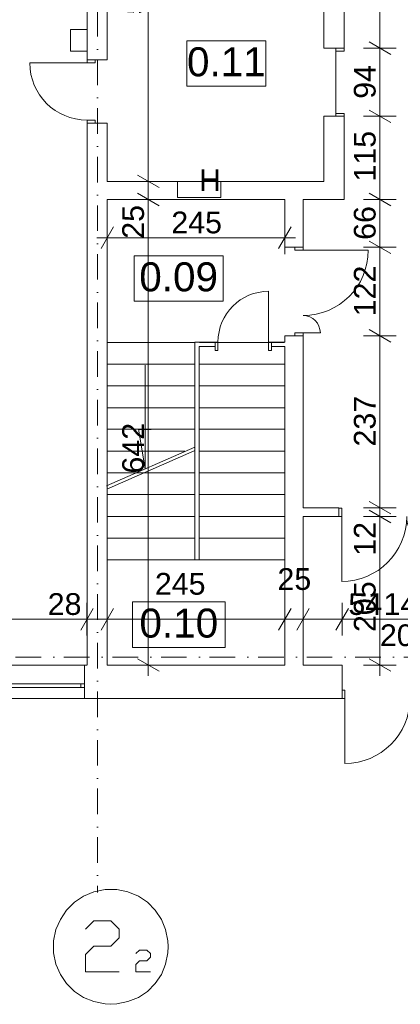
# Model space of a CAD drawing. Extents: x -283435 to 14216, y -77540 to 30522.
# Tile 166 of 177: x -26679 to -21421, y -39889 to -26308. Entities that reach past the tile are written whole.
import ezdxf

# ---------------------------------------------------------------- set-up
doc = ezdxf.new("R2010")
doc.units = 0
doc.header["$MEASUREMENT"] = 0
doc.linetypes.add('Kropki i Kreski', pattern=[670.277762, 352.777767, -176.388884, 0, -141.111112])
for name, color, linetype in [('Drzwi ArchiCAD', 7, 'Continuous'), ('Okna ArchiCADa', 7, 'Continuous'), ('WYMIARY', 7, 'Continuous'), ('ŚCIANY', 7, 'Continuous')]:
    doc.layers.add(name, color=color, linetype=linetype)
for name, color, linetype, lineweight in [('Drzwi ArchiCAD_Nr_Pióra__3', 3, 'Continuous', 18), ('Drzwi ArchiCAD_Nr_Pióra__7', 7, 'Continuous', 18), ('HYDRANTY_Nr_Pióra__1', 1, 'Continuous', 18), ('LINIE_Nr_Pióra__7', 7, 'Continuous', 18), ('Okna ArchiCADa_Nr_Pióra__23', 23, 'Continuous', 18), ('Okna ArchiCADa_Nr_Pióra__3', 3, 'Continuous', 18), ('Okna ArchiCADa_Nr_Pióra__7', 7, 'Continuous', 18), ('OPISY_Nr_Pióra__65', 65, 'Continuous', 18), ('OPISY_Nr_Pióra__86', 86, 'Continuous', 18), ('OSIE_Nr_Pióra__5', 5, 'Continuous', 18), ('OSIE_Nr_Pióra__7', 7, 'Continuous', 18), ('WYMIARY_Nr_Pióra__4', 4, 'Continuous', 18), ('WYMIARY_Nr_Pióra__5', 5, 'Continuous', 18), ('ŚCIANY_Nr_Pióra__7', 7, 'Continuous', 18)]:
    doc.layers.add(name, color=color, linetype=linetype, lineweight=lineweight)
doc.styles.add('GENERATED_STYLE_1', font='arial.ttf')
doc.styles.add('GENERATED_STYLE_2', font='txt')
doc.dimstyles.new('GENERATED_STYLE__1', dxfattribs={"dimtxt": 300, "dimasz": 228, "dimexe": 0.18, "dimexo": 0, "dimgap": 0.09, "dimtad": 1, "dimdec": 0, "dimlfac": 0.1, "dimzin": 0, "dimdsep": 46, "dimtxsty": 'GENERATED_STYLE_2', "dimblk": 'ARROWHEAD_2', "dimblk1": 'ARROWHEAD_2', "dimblk2": 'ARROWHEAD_2', "dimcen": 0.09, "dimclrd": 256, "dimclre": 256, "dimclrt": 256, "dimazin": 0, "dimtfac": 1, "dimtdec": 4, "dimtmove": 0, "dimatfit": 3, "dimfxl": 1, "dimtolj": 1, "dimtzin": 0, "dimarcsym": 0})
doc.dimstyles.new('GENERATED_STYLE__2', dxfattribs={"dimtxt": 300, "dimasz": 228, "dimexe": 0.18, "dimexo": 0, "dimgap": 0.09, "dimtad": 1, "dimtih": 1, "dimtoh": 1, "dimdec": 0, "dimlfac": 0.1, "dimzin": 0, "dimdsep": 46, "dimtxsty": 'GENERATED_STYLE_2', "dimblk": 'ARROWHEAD_2', "dimblk1": 'ARROWHEAD_2', "dimblk2": 'ARROWHEAD_2', "dimcen": 0.09, "dimclrd": 256, "dimclre": 256, "dimclrt": 256, "dimazin": 0, "dimtfac": 1, "dimtdec": 4, "dimtmove": 0, "dimatfit": 3, "dimfxl": 1, "dimtolj": 1, "dimtzin": 0, "dimarcsym": 0})
doc.dimstyles.new('GENERATED_STYLE__3', dxfattribs={"dimtxt": 300, "dimasz": 228, "dimexe": 0.18, "dimexo": 0, "dimgap": 0.09, "dimtad": 1, "dimtih": 1, "dimtoh": 1, "dimdec": 0, "dimlfac": 0.1, "dimzin": 0, "dimdsep": 46, "dimtxsty": 'GENERATED_STYLE_2', "dimblk": 'ARROWHEAD_2', "dimblk1": 'ARROWHEAD_2', "dimblk2": 'ARROWHEAD_2', "dimcen": 0.09, "dimclrd": 256, "dimclre": 256, "dimclrt": 256, "dimazin": 0, "dimtfac": 1, "dimtdec": 4, "dimtmove": 2, "dimatfit": 3, "dimfxl": 1, "dimtolj": 1, "dimtzin": 0, "dimarcsym": 0})
doc.dimstyles.new('GENERATED_STYLE__4', dxfattribs={"dimtxt": 300, "dimasz": 228, "dimexe": 0.18, "dimexo": 0, "dimgap": 0.09, "dimtad": 1, "dimdec": 0, "dimlfac": 0.1, "dimzin": 0, "dimdsep": 46, "dimtxsty": 'GENERATED_STYLE_2', "dimblk": 'ARROWHEAD_2', "dimblk1": 'ARROWHEAD_2', "dimblk2": 'ARROWHEAD_2', "dimcen": 0.09, "dimclrd": 256, "dimclre": 256, "dimclrt": 256, "dimazin": 0, "dimtfac": 1, "dimtdec": 4, "dimtmove": 2, "dimatfit": 3, "dimfxl": 1, "dimtolj": 1, "dimtzin": 0, "dimarcsym": 0})

# ---------------------------------------------------------------- blocks, each defined once
blk = doc.blocks.new('O M panel zakrzywiony 12_4')
at = {"layer": 'Okna ArchiCADa_Nr_Pióra__23', "linetype": 'Continuous'}
for p, q in [((-1600, 0), (-1650, 0)), ((-1600, -50), (-1600, 0)), ((1650, 0), (1600, 0)), ((1600, 0), (1600, -50)), ((-1650, -50), (-1600, -50)), ((1600, -50), (1650, -50))]:
    blk.add_line(p, q, dxfattribs=at)
at = {"layer": 'Okna ArchiCADa_Nr_Pióra__3', "linetype": 'Continuous'}
for p, q in [((-1650, 150), (1650, 150)), ((1600, 0), (-1600, 0)), ((-1600, -50), (1600, -50)), ((-1650, -310), (1650, -310))]:
    blk.add_line(p, q, dxfattribs=at)
at = {"layer": 'Okna ArchiCADa_Nr_Pióra__7', "linetype": 'Continuous'}
for p, q in [((-1650, 0), (-1650, -50)), ((1650, 0), (1650, -50))]:
    blk.add_line(p, q, dxfattribs=at)
blk = doc.blocks.new('D2 Asymetryczne 12')
at = {"layer": 'Drzwi ArchiCAD_Nr_Pióra__3', "linetype": 'Continuous'}
for p, q in [((660, 0), (660, 897.6)), ((-660, 0), (-660, 422.4)), ((-660, 0), (-700, 0)), ((-700, 0), (-700, -115)), ((-660, -115), (-660, 0)), ((700, 0), (660, 0)), ((660, 0), (660, -115)), ((700, -115), (700, 0)), ((-700, -115), (-660, -115)), ((660, -115), (700, -115))]:
    blk.add_line(p, q, dxfattribs=at)
for centre, radius, start, end in [((660, 0), 897.6, 90, 180), ((-660, 0), 422.4, 0, 90)]:
    blk.add_arc(centre, radius, start, end, dxfattribs=at)
at = {"layer": 'Drzwi ArchiCAD_Nr_Pióra__7', "linetype": 'Continuous'}
for p, q in [((-700, 0), (-700, -115)), ((700, 0), (700, -115))]:
    blk.add_line(p, q, dxfattribs=at)
blk = doc.blocks.new('Ściana_1', base_point=(10397, -35210))
at = {"layer": 'ŚCIANY_Nr_Pióra__7', "linetype": 'Continuous'}
for p, q in [((-25783, -35470), (-25783, -35210)), ((-25749, -35210), (-25783, -35210)), ((-23015, -35210), (-25469, -35210)), ((-22226, -35210), (-22765, -35210)), ((-22226, -35555), (-22226, -35210)), ((-25783, -35520), (-25783, -35470)), ((-25783, -35670), (-25783, -35520)), ((-22226, -35670), (-22226, -35555)), ((-25783, -35670), (-22226, -35670))]:
    blk.add_line(p, q, dxfattribs=at)
at = {"layer": 'Drzwi ArchiCAD', "linetype": 'Continuous', "rotation": 180}
blk.add_blockref('D2 Asymetryczne 12', (-21526, -35670), dxfattribs=at)
at = {"layer": 'Okna ArchiCADa', "linetype": 'Continuous', "xscale": -1, "rotation": 180}
blk.add_blockref('O M panel zakrzywiony 12_4', (-27433, -35520), dxfattribs=at)
blk = doc.blocks.new('D1 Drzwi proste 12_5')
at = {"layer": 'Drzwi ArchiCAD_Nr_Pióra__3', "linetype": 'Continuous'}
for p, q in [((-430, 0), (-470, 0)), ((-470, 0), (-470, -115)), ((-430, -115), (-430, 0)), ((430, 0), (-430, 0)), ((470, 0), (430, 0)), ((430, 0), (430, -115)), ((470, -115), (470, 0)), ((-470, -115), (-430, -115)), ((430, -115), (470, -115))]:
    blk.add_line(p, q, dxfattribs=at)
at = {"layer": 'Drzwi ArchiCAD_Nr_Pióra__7', "linetype": 'Continuous'}
for p, q in [((-470, -115), (-470, 0)), ((470, -115), (470, 0))]:
    blk.add_line(p, q, dxfattribs=at)
blk = doc.blocks.new('Ściana_16', base_point=(-22476, -23100))
at = {"layer": 'ŚCIANY_Nr_Pióra__7', "linetype": 'Continuous'}
for p, q in [((-22476, -23250), (-22476, -26701)), ((-22196, -26701), (-22196, -23250)), ((-22311, -26701), (-22476, -26701)), ((-22196, -26701), (-22311, -26701)), ((-22311, -27641), (-22476, -27641)), ((-22476, -27641), (-22476, -28538)), ((-22196, -27641), (-22311, -27641)), ((-22196, -28788), (-22196, -27641))]:
    blk.add_line(p, q, dxfattribs=at)
at = {"layer": 'Drzwi ArchiCAD', "linetype": 'Continuous', "rotation": 90}
blk.add_blockref('D1 Drzwi proste 12_5', (-22311, -27171), dxfattribs=at)
blk = doc.blocks.new('Ściana_17', base_point=(-22476, -28538))
at = {"layer": 'ŚCIANY_Nr_Pióra__7', "linetype": 'Continuous'}
for p, q in [((-22476, -28538), (-25469, -28538)), ((-25469, -28788), (-23015, -28788)), ((-22765, -28788), (-22196, -28788))]:
    blk.add_line(p, q, dxfattribs=at)
blk = doc.blocks.new('D1 Drzwi proste 12_6')
at = {"layer": 'Drzwi ArchiCAD_Nr_Pióra__3', "linetype": 'Continuous'}
for p, q in [((395, 0), (395, 790)), ((-395, 0), (-435, 0)), ((-435, 0), (-435, -115)), ((-395, -115), (-395, 0)), ((435, 0), (395, 0)), ((395, 0), (395, -115)), ((435, -115), (435, 0)), ((-435, -115), (-395, -115)), ((395, -115), (435, -115))]:
    blk.add_line(p, q, dxfattribs=at)
blk.add_arc((395, 0), 790, 90, 180, dxfattribs=at)
at = {"layer": 'Drzwi ArchiCAD_Nr_Pióra__7', "linetype": 'Continuous'}
for p, q in [((-435, 0), (-435, -115)), ((435, 0), (435, -115))]:
    blk.add_line(p, q, dxfattribs=at)
blk = doc.blocks.new('Ściana_18', base_point=(-25469, -23250))
at = {"layer": 'ŚCIANY_Nr_Pióra__7', "linetype": 'Continuous'}
for p, q in [((-25469, -26864), (-25469, -23250)), ((-25749, -23480), (-25749, -26864)), ((-25749, -26864), (-25634, -26864)), ((-25634, -26864), (-25469, -26864)), ((-25749, -27734), (-25634, -27734)), ((-25749, -27734), (-25749, -35210)), ((-25634, -27734), (-25469, -27734)), ((-25469, -28538), (-25469, -27734)), ((-25469, -35210), (-25469, -28788))]:
    blk.add_line(p, q, dxfattribs=at)
at = {"layer": 'Drzwi ArchiCAD', "linetype": 'Continuous', "rotation": 90}
blk.add_blockref('D1 Drzwi proste 12_6', (-25749, -27299), dxfattribs=at)
blk = doc.blocks.new('D2 Asymetryczne 12_7')
at = {"layer": 'Drzwi ArchiCAD_Nr_Pióra__3', "linetype": 'Continuous'}
for p, q in [((570, 0), (570, 900.6)), ((-570, 0), (-570, 239.4)), ((-570, 0), (-610, 0)), ((-610, 0), (-610, -115)), ((-570, -115), (-570, 0)), ((610, 0), (570, 0)), ((570, 0), (570, -115)), ((610, -115), (610, 0)), ((-610, -115), (-570, -115)), ((570, -115), (610, -115))]:
    blk.add_line(p, q, dxfattribs=at)
for centre, radius, start, end in [((570, 0), 900.6, 90, 180), ((-570, 0), 239.4, 0, 90)]:
    blk.add_arc(centre, radius, start, end, dxfattribs=at)
at = {"layer": 'Drzwi ArchiCAD_Nr_Pióra__7', "linetype": 'Continuous'}
for p, q in [((-610, 0), (-610, -115)), ((610, 0), (610, -115))]:
    blk.add_line(p, q, dxfattribs=at)
blk = doc.blocks.new('Ściana_51', base_point=(-23015, -28538))
at = {"layer": 'ŚCIANY_Nr_Pióra__7', "linetype": 'Continuous'}
for p, q in [((-23015, -28788), (-23015, -29448)), ((-22765, -29448), (-22765, -28788)), ((-22880, -29448), (-23015, -29448)), ((-22765, -29448), (-22880, -29448)), ((-22880, -30668), (-23015, -30668)), ((-23015, -30668), (-23015, -30755)), ((-22765, -30668), (-22880, -30668)), ((-22765, -33040), (-22765, -30668)), ((-23015, -30815), (-23015, -35210)), ((-22765, -35210), (-22765, -33160))]:
    blk.add_line(p, q, dxfattribs=at)
at = {"layer": 'Drzwi ArchiCAD', "linetype": 'Continuous', "xscale": -1, "rotation": 270}
blk.add_blockref('D2 Asymetryczne 12_7', (-22765, -30058), dxfattribs=at)
blk = doc.blocks.new('D2 Asymetryczne 12_8')
at = {"layer": 'Drzwi ArchiCAD_Nr_Pióra__3', "linetype": 'Continuous'}
for p, q in [((660, 0), (660, 897.6)), ((-660, 0), (-660, 422.4)), ((-660, 0), (-700, 0)), ((-700, 0), (-700, -115)), ((-660, -115), (-660, 0)), ((700, 0), (660, 0)), ((660, 0), (660, -115)), ((700, -115), (700, 0)), ((-700, -115), (-660, -115)), ((660, -115), (700, -115))]:
    blk.add_line(p, q, dxfattribs=at)
for centre, radius, start, end in [((660, 0), 897.6, 90, 180), ((-660, 0), 422.4, 0, 90)]:
    blk.add_arc(centre, radius, start, end, dxfattribs=at)
at = {"layer": 'Drzwi ArchiCAD_Nr_Pióra__7', "linetype": 'Continuous'}
for p, q in [((-700, 0), (-700, -115)), ((700, 0), (700, -115))]:
    blk.add_line(p, q, dxfattribs=at)
blk = doc.blocks.new('Ściana_52', base_point=(-23015, -33040))
at = {"layer": 'ŚCIANY_Nr_Pióra__7', "linetype": 'Continuous'}
for p, q in [((-22271, -33040), (-22765, -33040)), ((-22271, -33045), (-22271, -33040)), ((-22271, -33160), (-22271, -33045)), ((-20871, -33045), (-20871, -33040)), ((-19775, -33040), (-20871, -33040)), ((-20871, -33160), (-20871, -33045)), ((-22765, -33160), (-22271, -33160)), ((-20871, -33160), (-19775, -33160))]:
    blk.add_line(p, q, dxfattribs=at)
at = {"layer": 'Drzwi ArchiCAD', "linetype": 'Continuous', "rotation": 180}
blk.add_blockref('D2 Asymetryczne 12_8', (-21571, -33160), dxfattribs=at)
blk = doc.blocks.new('Ściana_266', base_point=(-24260, -33756))
at = {"layer": 'ŚCIANY_Nr_Pióra__7', "linetype": 'Continuous'}
for p, q in [((-24260, -30755), (-24260, -33756)), ((-24200, -33756), (-24200, -30815)), ((-24260, -33756), (-24200, -33756))]:
    blk.add_line(p, q, dxfattribs=at)
blk = doc.blocks.new('D1 Drzwi proste 12_89')
at = {"layer": 'Drzwi ArchiCAD_Nr_Pióra__3', "linetype": 'Continuous'}
for p, q in [((350, 0), (350, 700)), ((-350, 0), (-390, 0)), ((-390, 0), (-390, -115)), ((-350, -115), (-350, 0)), ((390, 0), (350, 0)), ((350, 0), (350, -115)), ((390, -115), (390, 0)), ((-390, -115), (-350, -115)), ((350, -115), (390, -115))]:
    blk.add_line(p, q, dxfattribs=at)
blk.add_arc((350, 0), 700, 90, 180, dxfattribs=at)
at = {"layer": 'Drzwi ArchiCAD_Nr_Pióra__7', "linetype": 'Continuous'}
for p, q in [((-390, 0), (-390, -60)), ((390, 0), (390, -60))]:
    blk.add_line(p, q, dxfattribs=at)
blk = doc.blocks.new('Ściana_267', base_point=(-24260, -30755))
at = {"layer": 'ŚCIANY_Nr_Pióra__7', "linetype": 'Continuous'}
for p, q in [((-23980, -30755), (-24260, -30755)), ((-24200, -30815), (-23980, -30815)), ((-23980, -30755), (-23980, -30815)), ((-23200, -30755), (-23200, -30815)), ((-23015, -30755), (-23200, -30755)), ((-23200, -30815), (-23015, -30815))]:
    blk.add_line(p, q, dxfattribs=at)
at = {"layer": 'Drzwi ArchiCAD', "linetype": 'Continuous'}
blk.add_blockref('D1 Drzwi proste 12_89', (-23590, -30755), dxfattribs=at)
blk = doc.blocks.new('Ściana_272', base_point=(-25749, -26744))
at = {"layer": 'ŚCIANY_Nr_Pióra__7', "linetype": 'Continuous'}
for p, q in [((-25749, -26444), (-25979, -26444)), ((-25979, -26444), (-25979, -26744)), ((-25749, -26744), (-25749, -26444)), ((-25979, -26744), (-25749, -26744))]:
    blk.add_line(p, q, dxfattribs=at)
blk = doc.blocks.new('*D1100')
at = {"layer": 'WYMIARY_Nr_Pióra__4', "linetype": 'Continuous', "transparency": 16777216}
for p, q in [((8538, -35123), (8838, -35296)), ((8913, -35210), (8463, -35210)), ((8688, -35670), (8688, -35210)), ((8913, -35670), (8463, -35670)), ((8538, -35583), (8838, -35756)), ((8688, -35817), (8688, -35670))]:
    blk.add_line(p, q, dxfattribs=at)
at = {"layer": 'WYMIARY_Nr_Pióra__5', "transparency": 16777216, "insert": (8328, -36212), "char_height": 300, "attachment_point": 1, "rotation": 90, "style": 'GENERATED_STYLE_1'}
blk.add_mtext('{46}', dxfattribs=at)
blk = doc.blocks.new('ARROWHEAD_2')
at = {"linetype": 'Continuous'}
for p, q in [((-0.378, -0.655), (0.378, 0.655)), ((0, 0), (-1, 0))]:
    blk.add_line(p, q, dxfattribs=at)
blk = doc.blocks.new('*D1102')
at = {"layer": 'WYMIARY_Nr_Pióra__4', "linetype": 'Continuous', "transparency": 16777216}
for p, q in [((8913, -22950), (8463, -22950)), ((8538, -22863), (8838, -23037)), ((8688, -23250), (8688, -22950)), ((8538, -23163), (8838, -23337)), ((8913, -23250), (8463, -23250))]:
    blk.add_line(p, q, dxfattribs=at)
blk = doc.blocks.new('*D1103')
at = {"layer": 'WYMIARY_Nr_Pióra__4', "linetype": 'Continuous', "transparency": 16777216}
for p, q in [((8838, -18590), (8538, -18417)), ((8688, -18504), (8688, -18357)), ((8913, -18504), (8463, -18504)), ((8688, -22950), (8688, -18504)), ((8913, -22950), (8463, -22950)), ((8538, -22863), (8838, -23037))]:
    blk.add_line(p, q, dxfattribs=at)
at = {"layer": 'WYMIARY_Nr_Pióra__5', "transparency": 16777216, "char_height": 300, "attachment_point": 1, "rotation": 90, "style": 'GENERATED_STYLE_1'}
for s, insert in [('{445}', (8328, -21068)), ('{30}', (7974, -22713))]:
    blk.add_mtext(s, dxfattribs=dict(at, insert=insert))
blk = doc.blocks.new('*D1143')
at = {"layer": 'WYMIARY_Nr_Pióra__4', "linetype": 'Continuous', "transparency": 16777216}
for p, q in [((-24677, -28788), (-25127, -28788)), ((-25052, -28701), (-24752, -28874)), ((-24902, -35210), (-24902, -28788)), ((-25052, -35123), (-24752, -35296)), ((-24677, -35210), (-25127, -35210)), ((-24902, -35357), (-24902, -35210))]:
    blk.add_line(p, q, dxfattribs=at)
at = {"layer": 'WYMIARY_Nr_Pióra__5', "transparency": 16777216, "char_height": 300, "attachment_point": 1, "rotation": 90, "style": 'GENERATED_STYLE_1'}
for s, insert in [('{25}', (-25262, -29330)), ('{642}', (-25262, -32568))]:
    blk.add_mtext(s, dxfattribs=dict(at, insert=insert))
blk = doc.blocks.new('*D1144')
at = {"layer": 'WYMIARY_Nr_Pióra__4', "linetype": 'Continuous', "transparency": 16777216}
for p, q in [((-25052, -28451), (-24752, -28624)), ((-24677, -28538), (-25127, -28538)), ((-24902, -28788), (-24902, -28538)), ((-24677, -28788), (-25127, -28788)), ((-25052, -28701), (-24752, -28874))]:
    blk.add_line(p, q, dxfattribs=at)
blk = doc.blocks.new('*D1145')
at = {"layer": 'WYMIARY_Nr_Pióra__4', "linetype": 'Continuous', "transparency": 16777216}
for p, q in [((-24752, -23337), (-25052, -23163)), ((-24902, -23250), (-24902, -23103)), ((-24677, -23250), (-25127, -23250)), ((-24902, -28538), (-24902, -23250)), ((-25052, -28451), (-24752, -28624)), ((-24677, -28538), (-25127, -28538))]:
    blk.add_line(p, q, dxfattribs=at)
at = {"layer": 'WYMIARY_Nr_Pióra__5', "transparency": 16777216, "insert": (-25262, -26235), "char_height": 300, "attachment_point": 1, "rotation": 90, "style": 'GENERATED_STYLE_1'}
blk.add_mtext('{529}', dxfattribs=at)
blk = doc.blocks.new('*D1146')
at = {"layer": 'WYMIARY_Nr_Pióra__4', "linetype": 'Continuous', "transparency": 16777216}
for p, q in [((-21853, -33073), (-21553, -33246)), ((-21478, -33160), (-21928, -33160)), ((-21703, -35210), (-21703, -33160)), ((-21853, -35123), (-21553, -35296)), ((-21478, -35210), (-21928, -35210)), ((-21703, -35357), (-21703, -35210))]:
    blk.add_line(p, q, dxfattribs=at)
at = {"layer": 'WYMIARY_Nr_Pióra__5', "transparency": 16777216, "char_height": 300, "attachment_point": 1, "rotation": 90, "style": 'GENERATED_STYLE_1'}
for s, insert in [('{12}', (-22063, -33702)), ('{205}', (-22063, -34754))]:
    blk.add_mtext(s, dxfattribs=dict(at, insert=insert))
blk = doc.blocks.new('*D1147')
at = {"layer": 'WYMIARY_Nr_Pióra__4', "linetype": 'Continuous', "transparency": 16777216}
for p, q in [((-21853, -32953), (-21553, -33126)), ((-21478, -33040), (-21928, -33040)), ((-21853, -33073), (-21553, -33246)), ((-21703, -33160), (-21703, -33040)), ((-21478, -33160), (-21928, -33160))]:
    blk.add_line(p, q, dxfattribs=at)
blk = doc.blocks.new('*D1148')
at = {"layer": 'WYMIARY_Nr_Pióra__4', "linetype": 'Continuous', "transparency": 16777216}
for p, q in [((-21478, -30668), (-21928, -30668)), ((-21853, -30581), (-21553, -30754)), ((-21703, -33040), (-21703, -30668)), ((-21853, -32953), (-21553, -33126)), ((-21478, -33040), (-21928, -33040))]:
    blk.add_line(p, q, dxfattribs=at)
at = {"layer": 'WYMIARY_Nr_Pióra__5', "transparency": 16777216, "insert": (-22063, -32195), "char_height": 300, "attachment_point": 1, "rotation": 90, "style": 'GENERATED_STYLE_1'}
blk.add_mtext('{237}', dxfattribs=at)
blk = doc.blocks.new('*D1149')
at = {"layer": 'WYMIARY_Nr_Pióra__4', "linetype": 'Continuous', "transparency": 16777216}
for p, q in [((-21478, -29448), (-21928, -29448)), ((-21853, -29361), (-21553, -29534)), ((-21703, -30668), (-21703, -29448)), ((-21478, -30668), (-21928, -30668)), ((-21853, -30581), (-21553, -30754))]:
    blk.add_line(p, q, dxfattribs=at)
at = {"layer": 'WYMIARY_Nr_Pióra__5', "transparency": 16777216, "insert": (-22063, -30399), "char_height": 300, "attachment_point": 1, "rotation": 90, "style": 'GENERATED_STYLE_1'}
blk.add_mtext('{122}', dxfattribs=at)
blk = doc.blocks.new('*D1150')
at = {"layer": 'WYMIARY_Nr_Pióra__4', "linetype": 'Continuous', "transparency": 16777216}
for p, q in [((-21478, -28788), (-21928, -28788)), ((-21853, -28701), (-21553, -28874)), ((-21703, -29448), (-21703, -28788)), ((-21478, -29448), (-21928, -29448)), ((-21853, -29361), (-21553, -29534))]:
    blk.add_line(p, q, dxfattribs=at)
at = {"layer": 'WYMIARY_Nr_Pióra__5', "transparency": 16777216, "insert": (-22063, -29345), "char_height": 300, "attachment_point": 1, "rotation": 90, "style": 'GENERATED_STYLE_1'}
blk.add_mtext('{66}', dxfattribs=at)
blk = doc.blocks.new('*D1151')
at = {"layer": 'WYMIARY_Nr_Pióra__4', "linetype": 'Continuous', "transparency": 16777216}
for p, q in [((-21853, -27555), (-21553, -27728)), ((-21478, -27641), (-21928, -27641)), ((-21703, -28788), (-21703, -27641)), ((-21478, -28788), (-21928, -28788)), ((-21853, -28701), (-21553, -28874))]:
    blk.add_line(p, q, dxfattribs=at)
at = {"layer": 'WYMIARY_Nr_Pióra__5', "transparency": 16777216, "insert": (-22063, -28541), "char_height": 300, "attachment_point": 1, "rotation": 90, "style": 'GENERATED_STYLE_1'}
blk.add_mtext('{115}', dxfattribs=at)
blk = doc.blocks.new('*D1152')
at = {"layer": 'WYMIARY_Nr_Pióra__4', "linetype": 'Continuous', "transparency": 16777216}
for p, q in [((-21853, -26615), (-21553, -26788)), ((-21478, -26701), (-21928, -26701)), ((-21703, -27641), (-21703, -26701)), ((-21853, -27555), (-21553, -27728)), ((-21478, -27641), (-21928, -27641))]:
    blk.add_line(p, q, dxfattribs=at)
at = {"layer": 'WYMIARY_Nr_Pióra__5', "transparency": 16777216, "insert": (-22063, -27399), "char_height": 300, "attachment_point": 1, "rotation": 90, "style": 'GENERATED_STYLE_1'}
blk.add_mtext('{94}', dxfattribs=at)
blk = doc.blocks.new('*D1153')
at = {"layer": 'WYMIARY_Nr_Pióra__4', "linetype": 'Continuous', "transparency": 16777216}
for p, q in [((-21553, -23337), (-21853, -23163)), ((-21703, -23250), (-21703, -23103)), ((-21478, -23250), (-21928, -23250)), ((-21703, -26701), (-21703, -23250)), ((-21853, -26615), (-21553, -26788)), ((-21478, -26701), (-21928, -26701))]:
    blk.add_line(p, q, dxfattribs=at)
at = {"layer": 'WYMIARY_Nr_Pióra__5', "transparency": 16777216, "insert": (-22063, -25681), "char_height": 300, "attachment_point": 1, "rotation": 90, "style": 'GENERATED_STYLE_1'}
blk.add_mtext('{345}', dxfattribs=at)
blk = doc.blocks.new('*D1175')
at = {"layer": 'WYMIARY_Nr_Pióra__4', "linetype": 'Continuous', "transparency": 16777216}
for p, q in [((-25382, -29165), (-25555, -29465)), ((-25469, -29540), (-25469, -29090)), ((-23102, -29465), (-22929, -29165)), ((-23015, -29540), (-23015, -29090)), ((-25615, -29315), (-25469, -29315)), ((-25469, -29315), (-23015, -29315)), ((-23015, -29315), (-22869, -29315))]:
    blk.add_line(p, q, dxfattribs=at)
at = {"layer": 'WYMIARY_Nr_Pióra__5', "transparency": 16777216, "insert": (-24584, -28955), "char_height": 300, "attachment_point": 1, "style": 'GENERATED_STYLE_1'}
blk.add_mtext('{245}', dxfattribs=at)
blk = doc.blocks.new('*D1188')
at = {"layer": 'WYMIARY_Nr_Pióra__4', "linetype": 'Continuous', "transparency": 16777216}
for p, q in [((-29083, -34803), (-29083, -34353)), ((-25749, -34803), (-25749, -34353)), ((-28996, -34428), (-29170, -34728)), ((-25662, -34428), (-25835, -34728)), ((-29083, -34578), (-25749, -34578))]:
    blk.add_line(p, q, dxfattribs=at)
at = {"layer": 'WYMIARY_Nr_Pióra__5', "transparency": 16777216, "char_height": 300, "attachment_point": 1, "style": 'GENERATED_STYLE_1'}
for s, insert in [('{333}', (-27985, -34218)), ('{28}', (-26291, -34218))]:
    blk.add_mtext(s, dxfattribs=dict(at, insert=insert))
blk = doc.blocks.new('*D1189')
at = {"layer": 'WYMIARY_Nr_Pióra__4', "linetype": 'Continuous', "transparency": 16777216}
for p, q in [((-25749, -34803), (-25749, -34353)), ((-25469, -34803), (-25469, -34353)), ((-25662, -34428), (-25835, -34728)), ((-25382, -34428), (-25555, -34728)), ((-25749, -34578), (-25469, -34578))]:
    blk.add_line(p, q, dxfattribs=at)
blk = doc.blocks.new('*D1190')
at = {"layer": 'WYMIARY_Nr_Pióra__4', "linetype": 'Continuous', "transparency": 16777216}
for p, q in [((-25469, -34803), (-25469, -34353)), ((-23015, -34803), (-23015, -34353)), ((-25382, -34428), (-25555, -34728)), ((-22929, -34428), (-23102, -34728)), ((-25469, -34578), (-23015, -34578))]:
    blk.add_line(p, q, dxfattribs=at)
at = {"layer": 'WYMIARY_Nr_Pióra__5', "transparency": 16777216, "char_height": 300, "attachment_point": 1, "style": 'GENERATED_STYLE_1'}
for s, insert in [('{245}', (-24811, -33939)), ('{25}', (-23118, -33873))]:
    blk.add_mtext(s, dxfattribs=dict(at, insert=insert))
blk = doc.blocks.new('*D1191')
at = {"layer": 'WYMIARY_Nr_Pióra__4', "linetype": 'Continuous', "transparency": 16777216}
for p, q in [((-23015, -34803), (-23015, -34353)), ((-22765, -34803), (-22765, -34353)), ((-22929, -34428), (-23102, -34728)), ((-22679, -34428), (-22852, -34728)), ((-23015, -34578), (-22765, -34578))]:
    blk.add_line(p, q, dxfattribs=at)
blk = doc.blocks.new('*D1192')
at = {"layer": 'WYMIARY_Nr_Pióra__4', "linetype": 'Continuous', "transparency": 16777216}
for p, q in [((-22765, -34803), (-22765, -34353)), ((-22226, -34803), (-22226, -34353)), ((-22679, -34428), (-22852, -34728)), ((-22139, -34428), (-22312, -34728)), ((-22765, -34578), (-22226, -34578))]:
    blk.add_line(p, q, dxfattribs=at)
blk = doc.blocks.new('*D1193')
at = {"layer": 'WYMIARY_Nr_Pióra__4', "linetype": 'Continuous', "transparency": 16777216}
for p, q in [((-22226, -34803), (-22226, -34353)), ((-20826, -34803), (-20826, -34353)), ((-22139, -34428), (-22312, -34728)), ((-20739, -34428), (-20912, -34728)), ((-22226, -34578), (-20826, -34578))]:
    blk.add_line(p, q, dxfattribs=at)
at = {"layer": 'WYMIARY_Nr_Pióra__5', "transparency": 16777216, "char_height": 300, "attachment_point": 1, "style": 'GENERATED_STYLE_1'}
for s, insert in [('{54}', (-22139, -34218)), ('{140}', (-21653, -34218))]:
    blk.add_mtext(s, dxfattribs=dict(at, insert=insert))
blk = doc.blocks.new('*D1194')
at = {"layer": 'WYMIARY_Nr_Pióra__4', "linetype": 'Continuous', "transparency": 16777216}
for p, q in [((-20826, -34803), (-20826, -34353)), ((-19775, -34803), (-19775, -34353)), ((-20739, -34428), (-20912, -34728)), ((-19862, -34728), (-19688, -34428)), ((-20826, -34578), (-19775, -34578)), ((-19775, -34578), (-19628, -34578))]:
    blk.add_line(p, q, dxfattribs=at)
at = {"layer": 'WYMIARY_Nr_Pióra__5', "transparency": 16777216, "insert": (-20642, -34218), "char_height": 300, "attachment_point": 1, "style": 'GENERATED_STYLE_1'}
blk.add_mtext('{105}', dxfattribs=at)

msp = doc.modelspace()

# ---------------------------------------------------------------- linework, layer by layer
at = {"layer": 'HYDRANTY_Nr_Pióra__1', "linetype": 'Continuous'}
for p, q in [((-24499.8, -28762.3), (-24499.8, -28537.7)), ((-24499.8, -28537.7), (-23899.8, -28537.7)), ((-23899.8, -28537.7), (-23899.8, -28762.3)), ((-24499.8, -28762.3), (-23899.8, -28762.3))]:
    msp.add_line(p, q, dxfattribs=at)
at = {"layer": 'LINIE_Nr_Pióra__7', "linetype": 'Continuous', "flags": 128}
for points in [[(-24259.9, -30760.1), (-25462.5, -30760.1)], [(-24259.9, -33756.2), (-24259.9, -30754.8)], [(-24197, -30760.1), (-23025.8, -30760.1)], [(-24259.9, -31058), (-25462.5, -31058)], [(-24944.6, -31073.7), (-24944.6, -32501.4)], [(-23020.5, -31058), (-24199.9, -31058)], [(-24259.9, -31356.2), (-25462.5, -31356.2)], [(-23020.5, -31356.2), (-24199.9, -31356.2)], [(-24259.9, -31659.5), (-25462.5, -31659.5)], [(-23020.5, -31659.5), (-24199.9, -31659.5)], [(-24264.9, -31957.4), (-25462.5, -31957.4)], [(-24944.6, -32501.4), (-25038.9, -31957.4)], [(-25038.9, -31962.7), (-24861, -31962.7)], [(-23020.5, -31957.4), (-24199.9, -31957.4)], [(-24259.9, -32203.1), (-25477.9, -32736.4)], [(-24270.2, -32255.6), (-25472.9, -32783.6)], [(-24395.6, -32260.6), (-25462.5, -32260.6)], [(-23020.5, -32260.6), (-24199.9, -32260.6)], [(-24259.9, -32558.9), (-25462.5, -32558.9)], [(-23020.5, -32558.9), (-24199.9, -32558.9)], [(-24264.9, -32856.8), (-25462.5, -32856.8)], [(-23020.5, -32856.8), (-24199.9, -32856.8)], [(-24259.9, -33160), (-25462.5, -33160)], [(-23020.5, -33160), (-24199.9, -33160)], [(-24264.9, -33458.2), (-25462.5, -33458.2)], [(-23020.5, -33458.2), (-24199.9, -33458.2)], [(-23020.5, -33756.2), (-25462.5, -33756.2)]]:
    msp.add_lwpolyline(points, dxfattribs=at)
at = {"layer": 'OPISY_Nr_Pióra__65', "linetype": 'Continuous', "flags": 128}
for points in [[(-24367.7, -26597.5), (-23280, -26597.5), (-23280, -27226.1), (-24367.7, -27226.1)], [(-25098.3, -29563.3), (-23867.8, -29563.3), (-23867.8, -30191.9), (-25098.3, -30191.9)], [(-25120.5, -34339.5), (-23840.7, -34339.5), (-23840.7, -34968.1), (-25120.5, -34968.1)]]:
    msp.add_lwpolyline(points, close=True, dxfattribs=at)
at = {"layer": 'OSIE_Nr_Pióra__5', "linetype": 'Kropki i Kreski'}
msp.add_line((-25602.3, 27442), (-25602.3, -38346.1), dxfattribs=at)
at = {"layer": 'OSIE_Nr_Pióra__7', "linetype": 'Kropki i Kreski'}
msp.add_line((-280139.5, -35099.9), (10893.5, -35099.9), dxfattribs=at)
at = {"layer": 'OSIE_Nr_Pióra__7', "linetype": 'Continuous', "flags": 128}
msp.add_lwpolyline([(-26210.1, -39093.7), (-26210.1, -39177.6), (-26178.7, -39334.4), (-26115.8, -39475.5), (-26032.2, -39600.9), (-25922.6, -39710.9), (-25796.9, -39794.5), (-25655.8, -39852), (-25499, -39883.4), (-25420.4, -39888.8), (-25336.8, -39883.4), (-25185.3, -39852), (-25038.9, -39794.5), (-24913.2, -39710.9), (-24808.9, -39600.9), (-24719.9, -39475.5), (-24662.4, -39334.4), (-24631, -39177.6), (-24625.7, -39093.7), (-24631, -39015.5), (-24662.4, -38858.7), (-24719.9, -38717.3), (-24808.9, -38591.9), (-24913.2, -38482.2), (-25038.9, -38398.3), (-25185.3, -38335.7), (-25336.8, -38304.3), (-25420.4, -38304.3), (-25499, -38304.3), (-25655.8, -38335.7), (-25796.9, -38398.3), (-25922.6, -38482.2), (-26032.2, -38591.9), (-26115.8, -38717.3), (-26178.7, -38858.7), (-26210.1, -39015.5)], close=True, dxfattribs=at)
for points in [[(-25770.8, -38853.3), (-25655.8, -38738.3), (-25420.4, -38738.3), (-25305.4, -38853.3), (-25305.4, -38973.7), (-25420.4, -39088.7), (-25655.8, -39088.7), (-25770.8, -39203.7), (-25770.8, -39439.1), (-25305.4, -39439.1)], [(-25075.4, -39188), (-25023.2, -39140.9), (-24923.9, -39140.9), (-24871.4, -39188), (-24871.4, -39240.2), (-24923.9, -39287.3), (-25023.2, -39287.3), (-25075.4, -39339.5), (-25075.4, -39439.1), (-24871.4, -39439.1)]]:
    msp.add_lwpolyline(points, dxfattribs=at)

# ---------------------------------------------------------------- block references
at = {"layer": 'ŚCIANY'}
for name, p in [('Ściana_18', (-25468.6, -23249.9)), ('Ściana_16', (-22476.1, -23099.9)), ('Ściana_272', (-25748.6, -26743.6)), ('Ściana_17', (-22476.1, -28537.7)), ('Ściana_51', (-23015.4, -28537.7)), ('Ściana_267', (-24259.9, -30754.8)), ('Ściana_266', (-24259.9, -33756.2)), ('Ściana_52', (-23015.4, -33039.7)), ('Ściana_1', (10396.7, -35209.9))]:
    msp.add_blockref(name, p, dxfattribs=at)

# ---------------------------------------------------------------- texts
at = {"layer": 'HYDRANTY_Nr_Pióra__1', "linetype": 'Continuous', "insert": (-24049.8, -28670.6), "char_height": 300, "attachment_point": 8, "style": 'GENERATED_STYLE_1'}
msp.add_mtext('{H}', dxfattribs=at)
at = {"layer": 'OPISY_Nr_Pióra__86', "linetype": 'Continuous', "char_height": 400, "attachment_point": 2, "style": 'GENERATED_STYLE_1'}
for s, insert in [('{0.11}', (-23823.9, -26689)), ('{0.09}', (-24483, -29654.8)), ('{0.10}', (-24480.6, -34430.9))]:
    msp.add_mtext(s, dxfattribs=dict(at, insert=insert))
at = {"layer": 'WYMIARY_Nr_Pióra__5', "linetype": 'Continuous', "insert": (-21703.2, -34952.8), "char_height": 300, "attachment_point": 7, "style": 'GENERATED_STYLE_1'}
msp.add_mtext('{200}', dxfattribs=at)

# ---------------------------------------------------------------- dimensions: what is measured, and where the dimension line sits
at = {"layer": 'WYMIARY', "linetype": 'Continuous'}
for base, p1, p2, dimstyle, picture, middle in [((8688.3, -35669.9), (-24830.5, -22949.9), (10396.2, -18503.7), 'GENERATED_STYLE__1', '*D1103', (8478.3, -20730.9)), ((8688.3, -35669.9), (10396.7, -23249.9), (-24830.5, -22949.9), 'GENERATED_STYLE__4', '*D1102', (8124.1, -22488.1)), ((-24901.8, -35209.9), (-25468.6, -28537.7), (-25468.6, -23249.9), 'GENERATED_STYLE__1', '*D1145', (-25111.8, -25897.9)), ((-21703.2, -35209.9), (-22196.1, -26701.1), (-22196.1, -23249.9), 'GENERATED_STYLE__4', '*D1153', (-21913.2, -25344.1)), ((-21703.2, -35209.9), (-22196.1, -27641.1), (-22196.1, -26701.1), 'GENERATED_STYLE__1', '*D1152', (-21913.2, -27173.9)), ((-21703.2, -35209.9), (-22196.1, -28787.7), (-22196.1, -27641.1), 'GENERATED_STYLE__1', '*D1151', (-21913.2, -28203.4)), ((-24901.8, -35209.9), (-25468.6, -28787.7), (-25468.6, -28537.7), 'GENERATED_STYLE__1', '*D1144', (-25111.8, -29104.8)), ((-24901.8, -35209.9), (-25468.6, -35209.9), (-25468.6, -28787.7), 'GENERATED_STYLE__1', '*D1143', (-25111.8, -32230.6)), ((-21703.2, -35209.9), (-22765.4, -29447.7), (-22196.1, -28787.7), 'GENERATED_STYLE__1', '*D1150', (-21913.2, -29120.5)), ((-21703.2, -35209.9), (-22765.4, -30667.7), (-22765.4, -29447.7), 'GENERATED_STYLE__1', '*D1149', (-21913.2, -30061.8)), ((-21703.2, -35209.9), (-22765.4, -33039.7), (-22765.4, -30667.7), 'GENERATED_STYLE__1', '*D1148', (-21913.2, -31857.8)), ((-21703.2, -35209.9), (-22765.4, -33159.7), (-22765.4, -33039.7), 'GENERATED_STYLE__1', '*D1147', (-21913.2, -33476.8)), ((-21703.2, -35209.9), (-22765.4, -35209.9), (-22765.4, -33159.7), 'GENERATED_STYLE__1', '*D1146', (-21913.2, -34416.6)), ((8688.3, -35669.9), (-110311.1, -35669.9), (10396.7, -35209.9), 'GENERATED_STYLE__1', '*D1100', (8478.3, -35987))]:
    dim = msp.add_linear_dim(base=base, p1=p1, p2=p2, angle=90, dimstyle=dimstyle, dxfattribs=at)
    dim.commit()
    dim.dimension.update_dxf_attribs({"geometry": picture, "text_midpoint": middle})
for base, p1, p2, dimstyle, picture, middle in [((-25468.6, -29315.1), (-25468.6, -28787.7), (-23015.4, -28787.7), 'GENERATED_STYLE__2', '*D1175', (-24246.1, -29105.1)), ((-35717, -34577.9), (-25468.6, -35209.9), (-23015.4, -35209.9), 'GENERATED_STYLE__3', '*D1190', (-24473.8, -34088.6)), ((-35717, -34577.9), (-23015.4, -35209.9), (-22765.4, -35209.9), 'GENERATED_STYLE__2', '*D1191', (-22893.2, -34022.9)), ((-35717, -34577.9), (-29083, -35209.9), (-25748.6, -35209.9), 'GENERATED_STYLE__2', '*D1188', (-27647.6, -34367.9)), ((-35717, -34577.9), (-22225.7, -35209.9), (-20825.7, -35209.9), 'GENERATED_STYLE__3', '*D1193', (-21316, -34367.9)), ((-35717, -34577.9), (-20825.7, -35209.9), (-19775, -35209.9), 'GENERATED_STYLE__2', '*D1194', (-20304.5, -34367.9)), ((-35717, -34577.9), (-25748.6, -35209.9), (-25468.6, -35209.9), 'GENERATED_STYLE__2', '*D1189', (-26065.7, -34367.9)), ((-35717, -34577.9), (-22765.4, -35209.9), (-22225.7, -35209.9), 'GENERATED_STYLE__2', '*D1192', (-21914.1, -34367.9))]:
    dim = msp.add_linear_dim(base=base, p1=p1, p2=p2, dimstyle=dimstyle, dxfattribs=at)
    dim.commit()
    dim.dimension.update_dxf_attribs({"geometry": picture, "text_midpoint": middle})

doc.saveas('drawing.dxf')
